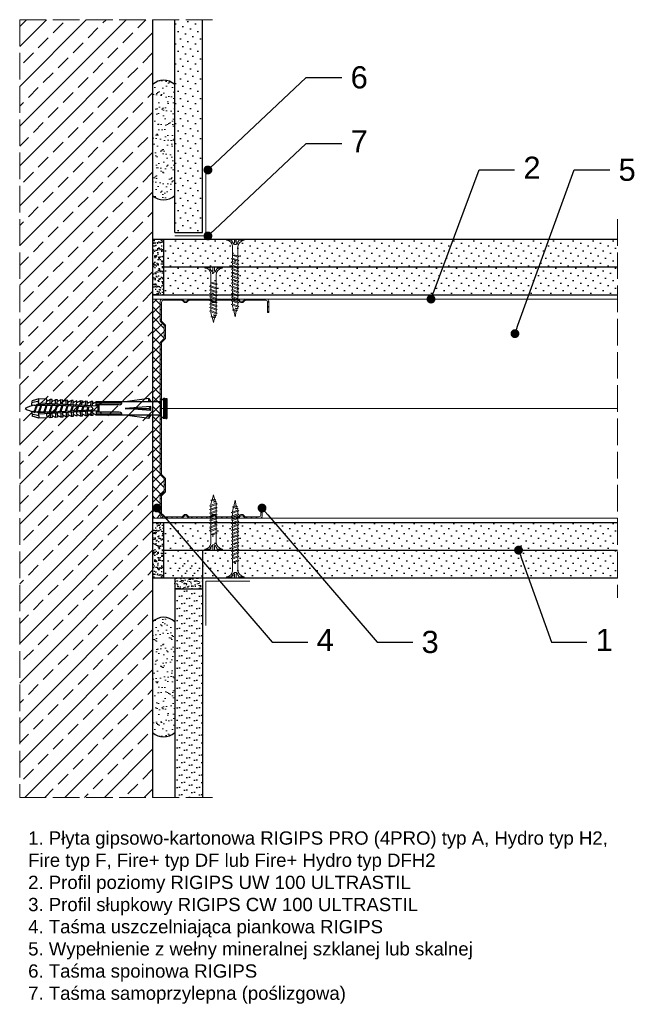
# Model space of a CAD drawing. Header units: millimetres. Extents: x 1525 to 3086, y 549 to 1600.
# Tile 4 of 6: x 2808 to 3086, y 551 to 995. Entities that reach past the tile are written whole.
import ezdxf
from ezdxf import colors
from ezdxf.entities.mleader import LeaderData, LeaderLine
from ezdxf.math import Vec2, Vec3

# ---------------------------------------------------------------- set-up
doc = ezdxf.new("R2010")
doc.units = ezdxf.units.MM
doc.linetypes.add('ACAD_ISO02W100', pattern=[15, 12, -3])
for name, color, linetype, lineweight in [('_ISOVER WELNA', 7, 'BATTING', 9), ('_RIGIPS AKCESORIA', 7, 'Continuous', 18), ('_RIGIPS G-K', 7, 'Continuous', 25), ('_RIGIPS PROFIL', 7, 'Continuous', 18), ('KRESKOWANIE', 7, 'Continuous', 9), ('OPISY', 7, 'Continuous', 9), ('PRZERYWANA', 7, 'ACAD_ISO02W100', 9)]:
    doc.layers.add(name, color=color, linetype=linetype, lineweight=lineweight)
doc.styles.get("Standard").update_dxf_attribs({"font": 'arial.ttf'})
doc.linetypes.add('BATTING', pattern='A,0.00254,-2.54,[134,ltypeshp.shx,S=2.54,R=0,X=-2.54,Y=0],-5.08,[134,ltypeshp.shx,S=2.54,R=180,X=2.54,Y=0],-2.54', length=10.16254)
pattern_1 = [(225, (582.6897, -219.032), (1.122532, -3.367596), [0, -3.175])]
pattern_2 = [(225, (582.6897, -220.832), (1.122532, -3.367596), [0, -3.175])]

# ---------------------------------------------------------------- blocks, each defined once
blk = doc.blocks.new('TN 25')
at = {"layer": '_RIGIPS AKCESORIA'}
for p, q in [((0, -0.84), (0, 7.16)), ((0, 7.16), (0.46, 7.16)), ((0.46, 4.78), (0, 4.78)), ((0.46, 7.16), (0.46, 4.78)), ((3.02, 4.46), (8.47, 4.46)), ((7.12, 4.46), (7.12, 3.18)), ((8.03, 2.01), (7.12, 4.46)), ((8.47, 4.46), (8.79, 5)), ((9.61, 1.51), (8.47, 4.46)), ((8.79, 5), (9.93, 2.01)), ((9, 4.46), (10.1, 4.46)), ((10.1, 4.46), (10.41, 5)), ((11.23, 1.51), (10.1, 4.46)), ((10.41, 5), (11.56, 2.01)), ((10.62, 4.46), (11.67, 4.46)), ((11.67, 4.46), (11.99, 5)), ((12.81, 1.51), (11.67, 4.46)), ((11.99, 5), (13.14, 2.01)), ((12.2, 4.46), (13.21, 4.46)), ((13.21, 4.46), (13.52, 5)), ((14.34, 1.51), (13.21, 4.46)), ((13.52, 5), (14.67, 2.01)), ((13.73, 4.46), (14.8, 4.46)), ((14.8, 4.46), (15.12, 5)), ((15.94, 1.51), (14.8, 4.46)), ((15.12, 5), (16.26, 2.01)), ((15.33, 4.46), (16.42, 4.46)), ((16.42, 4.46), (16.73, 5)), ((17.55, 1.51), (16.42, 4.46)), ((16.73, 5), (17.88, 2.01)), ((16.94, 4.46), (17.99, 4.46)), ((17.99, 4.46), (18.31, 5)), ((19.13, 1.51), (17.99, 4.46)), ((18.31, 5), (19.45, 2.01)), ((18.52, 4.46), (19.68, 4.46)), ((19.68, 4.46), (20, 5)), ((20.82, 1.51), (19.68, 4.46)), ((20, 5), (21.14, 2.01)), ((20.21, 4.46), (20.7, 4.46)), ((20.7, 4.46), (22.28, 3.98)), ((0, 3.5), (1.77, 3.5)), ((0, 2.83), (1.77, 2.83)), ((0.46, 1.64), (0, 1.64)), ((0.46, -0.84), (0.46, 1.64)), ((1.77, 3.5), (1.77, 4.2)), ((1.77, 2.83), (1.77, 2.18)), ((7.49, 2.01), (3.55, 2.01)), ((7.12, 3.18), (7.65, 1.53)), ((7.65, 1.53), (8.03, 2.01)), ((9.41, 2.01), (8.03, 2.01)), ((9.93, 2.01), (9.61, 1.51)), ((11.04, 2.01), (9.93, 2.01)), ((11.56, 2.01), (11.23, 1.51)), ((12.61, 2.01), (11.56, 2.01)), ((13.14, 2.01), (12.81, 1.51)), ((14.15, 2.01), (13.14, 2.01)), ((14.67, 2.01), (14.34, 1.51)), ((15.74, 2.01), (14.67, 2.01)), ((16.26, 2.01), (15.94, 1.51)), ((17.36, 2.01), (16.26, 2.01)), ((17.88, 2.01), (17.55, 1.51)), ((18.93, 2.01), (17.88, 2.01)), ((19.45, 2.01), (19.13, 1.51)), ((19.45, 2.01), (20.62, 2.01)), ((21.14, 2.01), (20.82, 1.51)), ((21.14, 2.01), (21.81, 2.12)), ((21.85, 1.83), (21.67, 3.28)), ((21.67, 3.28), (22.14, 2.4)), ((22.14, 2.4), (21.85, 1.83)), ((22.7, 2.36), (22.14, 2.4)), ((22.28, 3.98), (22.56, 4.37)), ((22.7, 2.36), (22.28, 3.98)), ((22.56, 4.37), (23.03, 2.71)), ((23.03, 2.71), (22.7, 2.36)), ((22.71, 3.85), (25, 3.24)), ((25, 3.24), (23.03, 2.71)), ((0, -0.84), (0.46, -0.84))]:
    blk.add_line(p, q, dxfattribs=at)
for centre, major_axis, ratio, start_param, end_param in [((3.09, 7.67), (0.17, 3.2), 0.826134, 1.773653, 3.180586), ((-0.04, 0.9), (0, 3.93), 0.848176, -0.720942, -0.151112), ((3.37, -1.57), (0.28, 3.57), 0.832181, 0.035984, 1.430787), ((-2.73, 15.91), (0, 14.76), 0.848176, 3.399396, 3.475072), ((0.59, 4.62), (0, 2.81), 0.848176, 3.475072, 3.862535), ((1.66, 3.18), (0, 0.895), 0.848176, -1.552777, -0.720942), ((1.66, 3.18), (0, 0.895), 0.848176, 3.862535, 4.730408)]:
    blk.add_ellipse(centre, major_axis=major_axis, ratio=ratio, start_param=start_param, end_param=end_param, dxfattribs=at)
blk = doc.blocks.new('CW 100 ULTRASTIL')
h = blk.add_hatch()
h.set_pattern_fill('ANSI31', color=256, scale=0.5, style=0)
h.paths.add_polyline_path([(179.46, 109.85, -0.198912), (179.6, 110.2), (181.11, 111.71, 0.198912), (181.26, 112.06), (181.26, 117.65, 0.198912), (181.11, 118), (179.6, 119.51, -0.198912), (179.46, 119.86), (179.46, 128.31, -0.414214), (180.26, 129.11), (188.58, 129.11, -0.198912), (188.93, 128.96), (189.64, 128.25, 0.198912), (189.99, 128.11), (190.58, 128.11, 0.198912), (190.93, 128.25), (191.64, 128.96, -0.198912), (191.99, 129.11), (201.28, 129.11, -0.198912), (201.63, 128.96), (202.34, 128.25, 0.198912), (202.69, 128.11), (203.28, 128.11, 0.198912), (203.63, 128.25), (204.34, 128.96, -0.198912), (204.69, 129.11), (213.98, 129.11, -0.198912), (214.33, 128.96), (215.04, 128.25, 0.198912), (215.39, 128.11), (215.98, 128.11, 0.198912), (216.33, 128.25), (217.04, 128.96, -0.198912), (217.39, 129.11), (226.56, 129.11, -0.414214), (227.36, 128.31), (227.36, 123.66), (227.91, 123.66), (227.91, 128.86, 0.414214), (227.11, 129.66), (217.39, 129.66, 0.198912), (217.04, 129.51), (216.33, 128.8, -0.198912), (215.98, 128.66), (215.39, 128.66, -0.198912), (215.04, 128.8), (214.33, 129.51, 0.198912), (213.98, 129.66), (204.69, 129.66, 0.198912), (204.34, 129.51), (203.63, 128.8, -0.198912), (203.28, 128.66), (202.69, 128.66, -0.198912), (202.34, 128.8), (201.63, 129.51, 0.198912), (201.28, 129.66), (191.99, 129.66, 0.198912), (191.64, 129.51), (190.93, 128.8, -0.198912), (190.58, 128.66), (189.99, 128.66, -0.198912), (189.64, 128.8), (188.93, 129.51, 0.198912), (188.58, 129.66), (179.71, 129.66, 0.414214), (178.91, 128.86), (178.91, 119.86, 0.198912), (179.05, 119.51), (180.56, 118, -0.198912), (180.71, 117.65), (180.71, 112.06, -0.198912), (180.56, 111.71), (179.05, 110.2, 0.198912), (178.91, 109.85), (178.91, 50.66, 0.198912), (179.05, 50.31), (180.56, 48.8, -0.198912), (180.71, 48.45), (180.71, 42.86, -0.198912), (180.56, 42.51), (179.05, 41, 0.198912), (178.91, 40.65), (178.91, 31.66, 0.414214), (179.71, 30.86), (188.58, 30.86, 0.198912), (188.93, 31), (189.64, 31.71, -0.198912), (189.99, 31.86), (190.58, 31.86, -0.198912), (190.93, 31.71), (191.64, 31, 0.198912), (191.99, 30.86), (201.28, 30.86, 0.198912), (201.63, 31), (202.34, 31.71, -0.198912), (202.69, 31.86), (203.28, 31.86, -0.198912), (203.63, 31.71), (204.34, 31, 0.198912), (204.69, 30.86), (213.98, 30.86, 0.198912), (214.33, 31), (215.04, 31.71, -0.198912), (215.39, 31.86), (215.98, 31.86, -0.198912), (216.33, 31.71), (217.04, 31, 0.198912), (217.39, 30.86), (224.11, 30.86, 0.414214), (224.91, 31.66), (224.91, 36.86), (224.36, 36.86), (224.36, 32.21, -0.414214), (223.56, 31.41), (217.39, 31.41, -0.198912), (217.04, 31.55), (216.33, 32.26, 0.198912), (215.98, 32.41), (215.39, 32.41, 0.198912), (215.04, 32.26), (214.33, 31.55, -0.198912), (213.98, 31.41), (204.69, 31.41, -0.198912), (204.34, 31.55), (203.63, 32.26, 0.198912), (203.28, 32.41), (202.69, 32.41, 0.198912), (202.34, 32.26), (201.63, 31.55, -0.198912), (201.28, 31.41), (191.99, 31.41, -0.198912), (191.64, 31.55), (190.93, 32.26, 0.198912), (190.58, 32.41), (189.99, 32.41, 0.198912), (189.64, 32.26), (188.93, 31.55, -0.198912), (188.58, 31.41), (180.26, 31.41, -0.414214), (179.46, 32.21), (179.46, 40.65, -0.198912), (179.6, 41), (181.11, 42.51, 0.198912), (181.26, 42.86), (181.26, 48.45, 0.198912), (181.11, 48.8), (179.6, 50.31, -0.198912), (179.46, 50.66)])
at = {"layer": '_RIGIPS PROFIL'}
for p, q in [((188.58, 129.66), (179.71, 129.66)), ((188.58, 129.11), (180.26, 129.11)), ((188.93, 129.51), (189.64, 128.8)), ((188.93, 128.96), (189.64, 128.25)), ((191.64, 129.51), (190.93, 128.8)), ((191.64, 128.96), (190.93, 128.25)), ((201.28, 129.66), (191.99, 129.66)), ((201.28, 129.11), (191.99, 129.11)), ((201.63, 129.51), (202.34, 128.8)), ((201.63, 128.96), (202.34, 128.25)), ((204.34, 129.51), (203.63, 128.8)), ((204.34, 128.96), (203.63, 128.25)), ((204.69, 129.66), (213.98, 129.66)), ((204.69, 129.11), (213.98, 129.11)), ((214.33, 129.51), (215.04, 128.8)), ((214.33, 128.96), (215.04, 128.25)), ((217.04, 129.51), (216.33, 128.8)), ((217.04, 128.96), (216.33, 128.25)), ((227.11, 129.66), (217.39, 129.66)), ((226.56, 129.11), (217.39, 129.11)), ((178.91, 128.86), (178.91, 119.86)), ((179.46, 128.31), (179.46, 119.86)), ((190.58, 128.66), (189.99, 128.66)), ((190.58, 128.11), (189.99, 128.11)), ((203.28, 128.66), (202.69, 128.66)), ((203.28, 128.11), (202.69, 128.11)), ((215.98, 128.66), (215.39, 128.66)), ((215.98, 128.11), (215.39, 128.11)), ((227.36, 123.66), (227.36, 128.31)), ((227.91, 123.66), (227.91, 128.86)), ((227.36, 123.66), (227.91, 123.66)), ((180.56, 118), (179.05, 119.51)), ((181.11, 118), (179.6, 119.51)), ((180.71, 117.65), (180.71, 112.06)), ((181.26, 117.65), (181.26, 112.06)), ((180.56, 111.71), (179.05, 110.2)), ((181.11, 111.71), (179.6, 110.2)), ((178.91, 109.85), (178.91, 50.66)), ((179.46, 109.85), (179.46, 50.66)), ((180.56, 48.8), (179.05, 50.31)), ((181.11, 48.8), (179.6, 50.31)), ((180.71, 42.86), (180.71, 48.45)), ((181.26, 42.86), (181.26, 48.45)), ((178.91, 31.66), (178.91, 40.65)), ((180.56, 42.51), (179.05, 41)), ((179.46, 32.21), (179.46, 40.65)), ((181.11, 42.51), (179.6, 41)), ((224.36, 36.86), (224.36, 32.21)), ((224.36, 36.86), (224.91, 36.86)), ((224.91, 36.86), (224.91, 31.66)), ((188.58, 31.41), (180.26, 31.41)), ((188.93, 31.55), (189.64, 32.26)), ((188.93, 31), (189.64, 31.71)), ((190.58, 32.41), (189.99, 32.41)), ((190.58, 31.86), (189.99, 31.86)), ((191.64, 31.55), (190.93, 32.26)), ((191.64, 31), (190.93, 31.71)), ((201.28, 31.41), (191.99, 31.41)), ((201.63, 31.55), (202.34, 32.26)), ((201.63, 31), (202.34, 31.71)), ((203.28, 32.41), (202.69, 32.41)), ((203.28, 31.86), (202.69, 31.86)), ((204.34, 31.55), (203.63, 32.26)), ((204.34, 31), (203.63, 31.71)), ((204.69, 31.41), (213.98, 31.41)), ((214.33, 31.55), (215.04, 32.26)), ((214.33, 31), (215.04, 31.71)), ((215.98, 32.41), (215.39, 32.41)), ((215.98, 31.86), (215.39, 31.86)), ((217.04, 31.55), (216.33, 32.26)), ((217.04, 31), (216.33, 31.71)), ((223.56, 31.41), (217.39, 31.41)), ((188.58, 30.86), (179.71, 30.86)), ((201.28, 30.86), (191.99, 30.86)), ((204.69, 30.86), (213.98, 30.86)), ((224.11, 30.86), (217.39, 30.86))]:
    blk.add_line(p, q, dxfattribs=at)
for centre, radius, start, end in [((179.71, 128.86), 0.8, 90, 180), ((180.26, 128.31), 0.8, 90, 180), ((188.58, 129.16), 0.5, 45, 90), ((188.58, 128.61), 0.5, 45, 90), ((191.99, 129.16), 0.5, 90, 135), ((191.99, 128.61), 0.5, 90, 135), ((201.28, 129.16), 0.5, 45, 90), ((201.28, 128.61), 0.5, 45, 90), ((204.69, 129.16), 0.5, 90, 135), ((204.69, 128.61), 0.5, 90, 135), ((213.98, 129.16), 0.5, 45, 90), ((213.98, 128.61), 0.5, 45, 90), ((217.39, 129.16), 0.5, 90, 135), ((217.39, 128.61), 0.5, 90, 135), ((226.56, 128.31), 0.8, 0, 90), ((227.11, 128.86), 0.8, 0, 90), ((189.99, 129.16), 0.5, 225, 270), ((189.99, 128.61), 0.5, 225, 270), ((190.58, 129.16), 0.5, 270, 315), ((190.58, 128.61), 0.5, 270, 315), ((202.69, 129.16), 0.5, 225, 270), ((202.69, 128.61), 0.5, 225, 270), ((203.28, 129.16), 0.5, 270, 315), ((203.28, 128.61), 0.5, 270, 315), ((215.39, 129.16), 0.5, 225, 270), ((215.39, 128.61), 0.5, 225, 270), ((215.98, 129.16), 0.5, 270, 315), ((215.98, 128.61), 0.5, 270, 315), ((179.41, 119.86), 0.5, 180, 225), ((179.96, 119.86), 0.5, 180, 225), ((180.21, 117.65), 0.5, 0, 45), ((180.76, 117.65), 0.5, 0, 45), ((180.21, 112.06), 0.5, 315, 0), ((180.76, 112.06), 0.5, 315, 0), ((179.41, 109.85), 0.5, 135, 180), ((179.96, 109.85), 0.5, 135, 180), ((179.41, 50.66), 0.5, 180, 225), ((179.96, 50.66), 0.5, 180, 225), ((180.21, 48.45), 0.5, 0, 45), ((180.76, 48.45), 0.5, 0, 45), ((179.41, 40.65), 0.5, 135, 180), ((179.96, 40.65), 0.5, 135, 180), ((180.21, 42.86), 0.5, 315, 0), ((180.76, 42.86), 0.5, 315, 0), ((179.71, 31.66), 0.8, 180, 270), ((180.26, 32.21), 0.8, 180, 270), ((188.58, 31.91), 0.5, 270, 315), ((189.99, 31.91), 0.5, 90, 135), ((189.99, 31.36), 0.5, 90, 135), ((190.58, 31.91), 0.5, 45, 90), ((190.58, 31.36), 0.5, 45, 90), ((191.99, 31.91), 0.5, 225, 270), ((201.28, 31.91), 0.5, 270, 315), ((202.69, 31.91), 0.5, 90, 135), ((202.69, 31.36), 0.5, 90, 135), ((203.28, 31.91), 0.5, 45, 90), ((203.28, 31.36), 0.5, 45, 90), ((204.69, 31.91), 0.5, 225, 270), ((213.98, 31.91), 0.5, 270, 315), ((215.39, 31.91), 0.5, 90, 135), ((215.39, 31.36), 0.5, 90, 135), ((215.98, 31.91), 0.5, 45, 90), ((215.98, 31.36), 0.5, 45, 90), ((217.39, 31.91), 0.5, 225, 270), ((223.56, 32.21), 0.8, 270, 0), ((224.11, 31.66), 0.8, 270, 0), ((188.58, 31.36), 0.5, 270, 315), ((191.99, 31.36), 0.5, 225, 270), ((201.28, 31.36), 0.5, 270, 315), ((204.69, 31.36), 0.5, 225, 270), ((213.98, 31.36), 0.5, 270, 315), ((217.39, 31.36), 0.5, 225, 270)]:
    blk.add_arc(centre, radius, start, end, dxfattribs=at)
blk = doc.blocks.new('TN 35')
at = {"layer": '_RIGIPS AKCESORIA'}
for p, q in [((0, -0.84), (0, 7.16)), ((0, 7.16), (0.46, 7.16)), ((0.46, 4.78), (0, 4.78)), ((0.46, 7.16), (0.46, 4.78)), ((3.02, 4.46), (8.47, 4.46)), ((7.12, 4.46), (7.12, 3.18)), ((8.03, 2.01), (7.12, 4.46)), ((8.47, 4.46), (8.79, 5)), ((9.61, 1.51), (8.47, 4.46)), ((8.79, 5), (9.93, 2.01)), ((9, 4.46), (10.1, 4.46)), ((10.1, 4.46), (10.41, 5)), ((11.23, 1.51), (10.1, 4.46)), ((10.41, 5), (11.56, 2.01)), ((10.62, 4.46), (11.67, 4.46)), ((11.67, 4.46), (11.99, 5)), ((12.81, 1.51), (11.67, 4.46)), ((11.99, 5), (13.14, 2.01)), ((12.2, 4.46), (13.21, 4.46)), ((13.21, 4.46), (13.52, 5)), ((14.34, 1.51), (13.21, 4.46)), ((13.52, 5), (14.67, 2.01)), ((13.73, 4.46), (14.8, 4.46)), ((14.8, 4.46), (15.12, 5)), ((15.94, 1.51), (14.8, 4.46)), ((15.12, 5), (16.26, 2.01)), ((15.33, 4.46), (16.42, 4.46)), ((16.42, 4.46), (16.73, 5)), ((17.55, 1.51), (16.42, 4.46)), ((16.73, 5), (17.88, 2.01)), ((16.94, 4.46), (17.99, 4.46)), ((17.99, 4.46), (18.31, 5)), ((19.13, 1.51), (17.99, 4.46)), ((18.31, 5), (19.45, 2.01)), ((18.52, 4.46), (19.57, 4.46)), ((19.57, 4.46), (19.88, 5)), ((20.7, 1.51), (19.57, 4.46)), ((19.88, 5), (21.03, 2.01)), ((20.09, 4.46), (21.14, 4.46)), ((21.14, 4.46), (21.46, 5)), ((22.28, 1.51), (21.14, 4.46)), ((21.46, 5), (22.6, 2.01)), ((21.67, 4.46), (22.72, 4.46)), ((22.72, 4.46), (23.03, 5)), ((23.85, 1.51), (22.72, 4.46)), ((23.03, 5), (24.18, 2.01)), ((23.24, 4.46), (24.29, 4.46)), ((24.29, 4.46), (24.61, 5)), ((25.43, 1.51), (24.29, 4.46)), ((24.61, 5), (25.75, 2.01)), ((24.81, 4.46), (25.87, 4.46)), ((25.87, 4.46), (26.18, 5)), ((27, 1.51), (25.87, 4.46)), ((26.18, 5), (27.33, 2.01)), ((26.39, 4.46), (27.44, 4.46)), ((27.44, 4.46), (27.76, 5)), ((28.58, 1.51), (27.44, 4.46)), ((27.76, 5), (28.9, 2.01)), ((27.96, 4.46), (29.13, 4.46)), ((29.13, 4.46), (29.45, 5)), ((30.27, 1.51), (29.13, 4.46)), ((29.45, 5), (30.59, 2.01)), ((29.65, 4.46), (30.15, 4.46)), ((30.15, 4.46), (31.73, 3.98)), ((0, 3.5), (1.77, 3.5)), ((0, 2.83), (1.77, 2.83)), ((0.46, 1.64), (0, 1.64)), ((0.46, -0.84), (0.46, 1.64)), ((1.77, 3.5), (1.77, 4.2)), ((1.77, 2.83), (1.77, 2.18)), ((7.49, 2.01), (3.55, 2.01)), ((7.12, 3.18), (7.65, 1.53)), ((7.65, 1.53), (8.03, 2.01)), ((9.41, 2.01), (8.03, 2.01)), ((9.93, 2.01), (9.61, 1.51)), ((11.04, 2.01), (9.93, 2.01)), ((11.56, 2.01), (11.23, 1.51)), ((12.61, 2.01), (11.56, 2.01)), ((13.14, 2.01), (12.81, 1.51)), ((14.15, 2.01), (13.14, 2.01)), ((14.67, 2.01), (14.34, 1.51)), ((15.74, 2.01), (14.67, 2.01)), ((16.26, 2.01), (15.94, 1.51)), ((17.36, 2.01), (16.26, 2.01)), ((17.88, 2.01), (17.55, 1.51)), ((18.93, 2.01), (17.84, 2.01)), ((19.45, 2.01), (19.13, 1.51)), ((20.51, 2.01), (19.41, 2.01)), ((21.03, 2.01), (20.7, 1.51)), ((22.08, 2.01), (20.99, 2.01)), ((22.6, 2.01), (22.28, 1.51)), ((23.66, 2.01), (22.56, 2.01)), ((24.18, 2.01), (23.85, 1.51)), ((25.23, 2.01), (24.14, 2.01)), ((25.75, 2.01), (25.43, 1.51)), ((26.81, 2.01), (25.71, 2.01)), ((27.33, 2.01), (27, 1.51)), ((28.38, 2.01), (27.33, 2.01)), ((28.9, 2.01), (28.58, 1.51)), ((28.9, 2.01), (30.07, 2.01)), ((30.59, 2.01), (30.27, 1.51)), ((30.59, 2.01), (31.26, 2.12)), ((31.3, 1.83), (31.12, 3.28)), ((31.12, 3.28), (31.59, 2.4)), ((31.59, 2.4), (31.3, 1.83)), ((32.15, 2.36), (31.59, 2.4)), ((31.73, 3.98), (32.01, 4.37)), ((32.15, 2.36), (31.73, 3.98)), ((32.01, 4.37), (32.48, 2.71)), ((32.48, 2.71), (32.15, 2.36)), ((32.16, 3.85), (35, 3.24)), ((35, 3.24), (32.48, 2.71)), ((0, -0.84), (0.46, -0.84))]:
    blk.add_line(p, q, dxfattribs=at)
for centre, major_axis, ratio, start_param, end_param in [((3.09, 7.67), (0.17, 3.2), 0.826134, 1.773653, 3.180586), ((-0.04, 0.9), (0, 3.93), 0.848176, -0.720942, -0.151112), ((3.37, -1.57), (0.28, 3.57), 0.832181, 0.035984, 1.430787), ((-2.73, 15.91), (0, 14.76), 0.848176, 3.399396, 3.475072), ((0.59, 4.62), (0, 2.81), 0.848176, 3.475072, 3.862535), ((1.66, 3.18), (0, 0.895), 0.848176, -1.552777, -0.720942), ((1.66, 3.18), (0, 0.895), 0.848176, 3.862535, 4.730408)]:
    blk.add_ellipse(centre, major_axis=major_axis, ratio=ratio, start_param=start_param, end_param=end_param, dxfattribs=at)
blk = doc.blocks.new('kolek rozprezny komplet 60')
for p, q in [((390.66, 217.01), (390.76, 218.91)), ((393.75, 218.75), (390.71, 217.96)), ((393.81, 219.85), (390.76, 218.91)), ((393.68, 217.35), (393.81, 219.85)), ((420.47, 216.55), (393.71, 217.95)), ((397.41, 219.66), (393.81, 219.85)), ((397.31, 217.76), (397.41, 219.66)), ((399, 219.58), (397.82, 218.98)), ((398.9, 217.68), (399, 219.58)), ((399.8, 219.54), (399, 219.58)), ((399.7, 217.64), (399.8, 219.54)), ((401.4, 219.45), (400.22, 218.85)), ((401.3, 217.56), (401.4, 219.45)), ((402.2, 219.41), (401.4, 219.45)), ((402.1, 217.51), (402.2, 219.41)), ((403.8, 219.33), (402.61, 218.72)), ((403.7, 217.43), (403.8, 219.33)), ((404.6, 219.29), (403.8, 219.33)), ((404.5, 217.39), (404.6, 219.29)), ((406.19, 219.2), (405.01, 218.6)), ((406.09, 217.3), (406.19, 219.2)), ((406.99, 219.16), (406.19, 219.2)), ((406.89, 217.26), (406.99, 219.16)), ((408.59, 219.08), (407.41, 218.47)), ((408.49, 217.18), (408.59, 219.08)), ((409.39, 219.03), (408.59, 219.08)), ((409.29, 217.14), (409.39, 219.03)), ((410.99, 218.95), (409.8, 218.35)), ((410.89, 217.05), (410.99, 218.95)), ((412.59, 218.87), (411.4, 218.26)), ((412.49, 216.97), (412.59, 218.87)), ((413.38, 218.82), (412.59, 218.87)), ((413.28, 216.93), (413.38, 218.82)), ((414.98, 218.74), (413.8, 218.14)), ((414.88, 216.84), (414.98, 218.74)), ((415.78, 218.7), (414.98, 218.74)), ((415.68, 216.8), (415.78, 218.7)), ((417.38, 218.62), (416.2, 218.01)), ((417.28, 216.72), (417.38, 218.62)), ((418.18, 218.57), (417.38, 218.62)), ((418.08, 216.68), (418.18, 218.57)), ((419.78, 218.49), (418.59, 217.89)), ((419.68, 216.59), (419.78, 218.49)), ((431.37, 217.95), (419.75, 217.95)), ((448.67, 218.45), (419.77, 218.45)), ((443.47, 219.95), (432.8, 218.45)), ((443.47, 218.45), (443.47, 219.95)), ((443.47, 219.95), (444.34, 218.45)), ((450.17, 219.95), (448.67, 218.45)), ((448.67, 218.45), (448.67, 212.45)), ((450.17, 219.95), (450.17, 210.95)), ((450.67, 219.95), (450.17, 219.95)), ((450.67, 219.95), (450.67, 210.95)), ((450.67, 219.35), (451.17, 219.95)), ((451.17, 219.95), (451.67, 219.95)), ((451.17, 219.95), (451.17, 210.95)), ((451.67, 219.95), (451.67, 210.95)), ((393.15, 216.88), (390.66, 217.01)), ((393.15, 214.02), (390.66, 213.89)), ((390.66, 213.89), (390.76, 211.99)), ((391.67, 216.95), (392.67, 216.95)), ((392.67, 216.95), (391.67, 213.95)), ((391.67, 213.95), (391.71, 213.45)), ((391.71, 213.45), (392.07, 213.95)), ((392.67, 216.95), (392.07, 213.95)), ((393.07, 216.95), (392.07, 213.95)), ((392.07, 213.95), (393.67, 213.95)), ((392.67, 216.95), (393.04, 217.45)), ((393.07, 216.95), (393.04, 217.45)), ((393.07, 216.95), (394.67, 216.95)), ((394.67, 216.95), (393.67, 213.95)), ((393.67, 213.95), (393.7, 213.55)), ((417.38, 216.11), (393.68, 217.35)), ((417.38, 214.79), (393.68, 213.55)), ((393.68, 213.55), (393.81, 211.05)), ((420.47, 214.35), (393.71, 212.95)), ((393.78, 213.55), (394.07, 213.95)), ((394.67, 216.95), (394.07, 213.95)), ((395.07, 216.95), (394.07, 213.95)), ((394.07, 213.95), (396.07, 213.95)), ((394.67, 216.95), (394.92, 217.29)), ((395.07, 216.95), (395.05, 217.28)), ((395.07, 216.95), (397.07, 216.95)), ((397.07, 216.95), (396.07, 213.95)), ((396.07, 213.95), (396.09, 213.67)), ((396.28, 213.68), (396.47, 213.95)), ((397.07, 216.95), (396.47, 213.95)), ((397.47, 216.95), (396.47, 213.95)), ((396.47, 213.95), (398.47, 213.95)), ((397.07, 216.95), (397.23, 217.17)), ((397.47, 216.95), (397.46, 217.16)), ((397.47, 216.95), (399.47, 216.95)), ((397.67, 217.14), (397.71, 217.74)), ((397.67, 213.76), (397.71, 213.16)), ((398.47, 217.1), (398.5, 217.7)), ((399.47, 216.95), (398.47, 213.95)), ((398.47, 213.95), (398.48, 213.8)), ((398.47, 213.8), (398.5, 213.2)), ((398.77, 213.81), (398.87, 213.95)), ((399.47, 216.95), (398.87, 213.95)), ((399.87, 216.95), (398.87, 213.95)), ((398.87, 213.95), (400.87, 213.95)), ((399.47, 216.95), (399.55, 217.05)), ((399.87, 216.95), (399.87, 217.03)), ((399.87, 216.95), (401.38, 216.95)), ((400.07, 217.02), (400.1, 217.62)), ((400.07, 213.88), (400.1, 213.28)), ((400.87, 216.98), (400.9, 217.58)), ((401.87, 216.92), (400.87, 213.95)), ((400.87, 213.95), (400.88, 213.92)), ((400.87, 213.92), (400.9, 213.32)), ((401.87, 216.92), (401.27, 213.95)), ((402.26, 216.9), (401.27, 213.95)), ((401.27, 213.95), (401.38, 213.95)), ((401.27, 213.94), (401.27, 213.95)), ((401.3, 213.35), (401.4, 211.45)), ((402.1, 213.39), (402.2, 211.49)), ((402.47, 216.89), (402.5, 217.49)), ((402.47, 214.01), (402.5, 213.41)), ((403.27, 216.85), (403.3, 217.45)), ((403.27, 214.05), (403.3, 213.45)), ((404.22, 216.8), (403.31, 214.05)), ((404.24, 216.8), (403.7, 214.07)), ((403.7, 213.47), (403.8, 211.57)), ((404.62, 216.78), (403.72, 214.07)), ((404.5, 213.51), (404.6, 211.62)), ((404.86, 216.77), (404.9, 217.37)), ((404.86, 214.13), (404.9, 213.53)), ((405.66, 216.73), (405.69, 217.32)), ((405.66, 214.17), (405.69, 213.58)), ((406.58, 216.68), (405.75, 214.18)), ((406.09, 213.6), (406.19, 211.7)), ((406.62, 216.68), (406.12, 214.2)), ((406.98, 216.66), (406.16, 214.2)), ((406.89, 213.64), (406.99, 211.74)), ((407.26, 216.64), (407.29, 217.24)), ((407.26, 214.26), (407.29, 213.66)), ((408.06, 216.6), (408.09, 217.2)), ((408.06, 214.3), (408.09, 213.7)), ((408.94, 216.55), (408.19, 214.31)), ((408.49, 213.72), (408.59, 211.82)), ((408.99, 216.55), (408.55, 214.33)), ((409.34, 216.53), (408.6, 214.33)), ((409.29, 213.76), (409.39, 211.87)), ((409.66, 216.52), (409.69, 217.12)), ((409.66, 214.38), (409.69, 213.79)), ((410.46, 216.47), (410.49, 217.07)), ((410.46, 214.43), (410.49, 213.83)), ((411.3, 216.43), (410.64, 214.44)), ((410.89, 213.85), (410.99, 211.95)), ((411.37, 216.43), (410.98, 214.45)), ((411.69, 216.41), (411.04, 214.46)), ((412.05, 216.39), (412.09, 216.99)), ((412.05, 214.51), (412.09, 213.91)), ((412.49, 213.93), (412.59, 212.03)), ((412.85, 216.35), (412.89, 216.95)), ((412.85, 214.55), (412.89, 213.95)), ((413.66, 216.31), (413.08, 214.56)), ((413.28, 213.97), (413.38, 212.08)), ((413.75, 216.3), (413.4, 214.58)), ((414.05, 216.29), (413.49, 214.58)), ((414.45, 216.27), (414.48, 216.86)), ((414.45, 214.64), (414.48, 214.04)), ((414.88, 214.06), (414.98, 212.16)), ((415.25, 216.22), (415.28, 216.82)), ((415.25, 214.68), (415.28, 214.08)), ((416.02, 216.18), (415.52, 214.69)), ((415.68, 214.1), (415.78, 212.2)), ((416.12, 216.18), (415.83, 214.71)), ((416.41, 216.16), (415.93, 214.71)), ((417.28, 214.18), (417.38, 212.29)), ((418.22, 215.58), (418.01, 214.95)), ((418.08, 214.22), (418.18, 212.33)), ((419.68, 214.31), (419.78, 212.41)), ((430.17, 217.15), (419.71, 217.15)), ((430.17, 213.75), (419.71, 213.75)), ((420.47, 217.15), (420.47, 213.75)), ((420.67, 217.15), (420.67, 213.75)), ((420.87, 217.15), (420.87, 213.75)), ((444.34, 216.37), (432.8, 215.45)), ((432.8, 215.45), (443.47, 215.45)), ((444.34, 214.53), (432.8, 215.45)), ((444.34, 216.37), (443.47, 215.45)), ((444.34, 214.53), (443.47, 215.45)), ((444.34, 214.53), (444.34, 216.37)), ((448.67, 216.95), (448.67, 213.95)), ((393.75, 212.15), (390.71, 212.94)), ((393.81, 211.05), (390.76, 211.99)), ((397.41, 211.24), (393.81, 211.05)), ((397.31, 213.14), (397.41, 211.24)), ((399, 211.32), (397.82, 211.93)), ((398.9, 213.22), (399, 211.32)), ((399.8, 211.36), (399, 211.32)), ((399.7, 213.26), (399.8, 211.36)), ((401.4, 211.45), (400.22, 212.05)), ((402.2, 211.49), (401.4, 211.45)), ((403.8, 211.57), (402.61, 212.18)), ((404.6, 211.62), (403.8, 211.57)), ((406.19, 211.7), (405.01, 212.3)), ((406.99, 211.74), (406.19, 211.7)), ((408.59, 211.82), (407.41, 212.43)), ((409.39, 211.87), (408.59, 211.82)), ((410.99, 211.95), (409.8, 212.55)), ((412.59, 212.03), (411.4, 212.64)), ((413.38, 212.08), (412.59, 212.03)), ((414.98, 212.16), (413.8, 212.76)), ((415.78, 212.2), (414.98, 212.16)), ((417.38, 212.29), (416.2, 212.89)), ((418.18, 212.33), (417.38, 212.29)), ((419.78, 212.41), (418.59, 213.01)), ((431.37, 212.95), (419.75, 212.95)), ((448.67, 212.45), (419.77, 212.45)), ((443.47, 210.95), (432.8, 212.45)), ((443.47, 212.45), (443.47, 210.95)), ((443.47, 210.95), (444.34, 212.45)), ((450.17, 210.95), (448.67, 212.45)), ((450.67, 210.95), (450.17, 210.95)), ((450.67, 211.55), (451.17, 210.95)), ((451.17, 210.95), (451.67, 210.95))]:
    blk.add_line(p, q)
for centre, radius, start, end in [((397.68, 219.24), 0.3, 177, 297), ((400.08, 219.12), 0.3, 177, 297), ((402.48, 218.99), 0.3, 177, 297), ((404.87, 218.87), 0.3, 177, 297), ((407.27, 218.74), 0.3, 177, 297), ((409.67, 218.61), 0.3, 177, 297), ((411.27, 218.53), 0.3, 177, 297), ((413.66, 218.41), 0.3, 177, 297), ((416.06, 218.28), 0.3, 177, 297), ((418.46, 218.15), 0.3, 177, 297), ((422.67, 216.95), 1, 90, 168.463), ((430.17, 218.45), 1.3, 270, 0), ((393.41, 206.24), 10.85, 99.2038, 121.9083), ((393.41, 224.66), 10.85, 238.0917, 260.7962), ((393.65, 216.85), 0.5, 87, 177), ((393.65, 214.05), 0.5, 183, 273), ((417.55, 215.45), 0.682, 255.8604, 104.1386), ((422.67, 213.95), 1, 191.537, 270), ((430.17, 212.45), 1.3, 0, 90), ((397.68, 211.66), 0.3, 63, 183), ((400.08, 211.78), 0.3, 63, 183), ((402.48, 211.91), 0.3, 63, 183), ((404.87, 212.03), 0.3, 63, 183), ((407.27, 212.16), 0.3, 63, 183), ((409.67, 212.29), 0.3, 63, 183), ((411.27, 212.37), 0.3, 63, 183), ((413.66, 212.5), 0.3, 63, 183), ((416.06, 212.62), 0.3, 63, 183), ((418.46, 212.75), 0.3, 63, 183)]:
    blk.add_arc(centre, radius, start, end)
blk = doc.blocks.new('_Dot')
at = {"color": 0, "linetype": 'ByBlock', "lineweight": -2}
blk.add_line((-0.5, 0), (-1, 0), dxfattribs=at)
at = {"color": 0, "linetype": 'ByBlock', "const_width": 0.5}
blk.add_lwpolyline([(-0.25, 0, 1), (0.25, 0, 1)], format="xyb", close=True, dxfattribs=at)

msp = doc.modelspace()

# ---------------------------------------------------------------- hatches: boundary and pattern name
at = {"layer": '_RIGIPS AKCESORIA'}
h = msp.add_hatch(dxfattribs=at)
h.set_pattern_fill('ANSI37', color=256, style=0)
h.set_pattern_definition([(45, (572.6897, -219.932), (-2.245064, 2.245064), []), (135, (572.6897, -219.932), (-2.245064, -2.245064), [])])
h.paths.add_polyline_path([(2871.39, 849.54, -0.198912), (2871.54, 849.9), (2873.05, 851.41, 0.198912), (2873.19, 851.76), (2873.19, 857.34, 0.198912), (2873.05, 857.7), (2871.54, 859.21, -0.198912), (2871.39, 859.56), (2871.39, 868.55, -0.414214), (2872.19, 869.35), (2867.89, 869.35), (2867.89, 770.55), (2872.19, 770.55, -0.414214), (2871.39, 771.35), (2871.39, 780.34, -0.198912), (2871.54, 780.7), (2873.05, 782.21, 0.198912), (2873.19, 782.56), (2873.19, 788.14, 0.198912), (2873.05, 788.5), (2871.54, 790.01, -0.198912), (2871.39, 790.36)])
at = {"layer": '_RIGIPS G-K'}
h = msp.add_hatch(dxfattribs=at)
h.set_pattern_fill('DOTS', color=256, scale=2, angle=225, style=0)
h.set_pattern_definition([(225, (582.6897, -219.932), (1.122532, -3.367596), [0, -3.175])])
h.paths.add_polyline_path([(2890.39, 995.45), (2877.89, 995.45), (2877.89, 899.35), (2890.39, 899.35)])
h = msp.add_hatch(dxfattribs=at)
h.set_pattern_fill('AR-SAND', color=256, scale=0.05, style=0)
h.set_pattern_definition([(37.5, (853.3564, -219.032), (-0.0800016, 2.4470662), [0, -1.9304, 0, -2.159, 0, -2.06375]), (7.5, (853.3564, -219.032), (2.2476164, 3.5841255), [0, -1.0414, 0, -1.7399, 0, -0.66675]), (327.5, (851.7943, -219.032), (3.9549619, 0.007186), [0, -0.635, 0, -2.286, 0, -2.9845]), (317.5, (851.7943, -219.032), (3.8177823, 1.1146466), [0, -0.3175, 0, -1.4986, 0, -1.7145])])
h.paths.add_polyline_path([(2872.89, 896.35), (2867.89, 896.35), (2867.89, 871.35), (2872.89, 871.35)])
h = msp.add_hatch(dxfattribs=at)
h.set_pattern_fill('DOTS', color=256, scale=2, angle=225, style=0)
h.set_pattern_definition(pattern_1)
h.paths.add_polyline_path([(3077.89, 896.35), (2872.89, 896.35), (2872.89, 883.85), (3077.89, 883.85)])
h = msp.add_hatch(dxfattribs=at)
h.set_pattern_fill('DOTS', color=256, scale=2, angle=225, style=0)
h.set_pattern_definition(pattern_1)
h.paths.add_polyline_path([(3077.89, 883.85), (2872.89, 883.85), (2872.89, 871.35), (3077.89, 871.35)])
h = msp.add_hatch(dxfattribs=at)
h.set_pattern_fill('AR-SAND', color=256, scale=0.05, style=0)
h.set_pattern_definition([(322.5, (853.3564, 1858.9355), (-0.0800016, -2.4470662), [0, -1.9304, 0, -2.159, 0, -2.06375]), (352.5, (853.3564, 1858.9355), (2.2476164, -3.5841255), [0, -1.0414, 0, -1.7399, 0, -0.66675]), (32.5, (851.7943, 1858.9355), (3.9549619, -0.007186), [0, -0.635, 0, -2.286, 0, -2.9845]), (42.5, (851.7943, 1858.9355), (3.8177823, -1.1146466), [0, -0.3175, 0, -1.4986, 0, -1.7145])])
h.paths.add_polyline_path([(2872.89, 743.55), (2867.89, 743.55), (2867.89, 768.55), (2872.89, 768.55)])
h = msp.add_hatch(dxfattribs=at)
h.set_pattern_fill('DOTS', color=256, scale=2, angle=225, style=0)
h.set_pattern_definition(pattern_2)
h.paths.add_polyline_path([(3077.89, 768.55), (2872.89, 768.55), (2872.89, 756.05), (3077.89, 756.05)])
h = msp.add_hatch(dxfattribs=at)
h.set_pattern_fill('DOTS', color=256, scale=2, angle=225, style=0)
h.set_pattern_definition(pattern_2)
h.paths.add_polyline_path([(3077.89, 756.05), (2872.89, 756.05), (2872.89, 743.55), (3077.89, 743.55)])
h = msp.add_hatch(dxfattribs=at)
h.set_pattern_fill('DOTS', color=256, scale=2, angle=225, style=0)
h.set_pattern_definition([(225, (1282.6897, -629.4997), (1.122532, -3.367596), [0, -3.175])])
h.paths.add_polyline_path([(2877.89, 644.45), (2890.39, 644.45), (2890.39, 751.05), (2877.89, 751.05)])
h = msp.add_hatch(dxfattribs=at)
h.set_pattern_fill('DOTS', color=256, scale=2, angle=225, style=0)
h.set_pattern_definition([(225, (1282.6897, -641.9997), (1.122532, -3.367596), [0, -3.175])])
h.paths.add_polyline_path([(2877.89, 644.45), (2890.39, 644.45), (2890.39, 738.55), (2877.89, 738.55)])
at = {"layer": 'KRESKOWANIE'}
h = msp.add_hatch(dxfattribs=at)
h.set_pattern_fill('ANSI33', color=256, scale=2, angle=180, style=0)
h.set_pattern_definition([(225, (932.69, -604.5), (8.980256, -8.980256), []), (225, (923.71, -604.5), (8.980256, -8.980256), [6.35, -3.175])])
h.paths.add_polyline_path([(2867.89, 995.45), (2807.89, 995.45), (2807.89, 644.45), (2867.89, 644.45)])
h = msp.add_hatch(dxfattribs=at)
h.set_pattern_fill('AR-SAND', color=256, scale=0.1, style=0)
h.set_pattern_definition([(322.5, (1282.6897, 2281.903), (-0.160003, -4.894132), [0, -3.8608, 0, -4.318, 0, -4.1275]), (352.5, (1282.69, 2281.903), (4.495233, -7.16825), [0, -2.0828, 0, -3.4798, 0, -1.3335]), (32.5, (1279.5655, 2281.903), (7.909924, -0.014372), [0, -1.27, 0, -4.572, 0, -5.969]), (42.5, (1279.5655, 2281.903), (7.635565, -2.229293), [0, -0.635, 0, -2.9972, 0, -3.429])])
h.paths.add_polyline_path([(2877.89, 916.15, -0.4), (2867.89, 916.15), (2867.89, 966.15, -0.4), (2877.89, 966.15)])
h = msp.add_hatch(dxfattribs=at)
h.set_pattern_fill('AR-SAND', color=256, scale=0.05, style=0)
h.set_pattern_definition([(37.5, (1282.6897, -641.9997), (-0.0800016, 2.4470662), [0, -1.9304, 0, -2.159, 0, -2.06375]), (7.5, (1282.6897, -641.9997), (2.2476164, 3.5841255), [0, -1.0414, 0, -1.7399, 0, -0.66675]), (327.5, (1281.1276, -641.9997), (3.9549619, 0.007186), [0, -0.635, 0, -2.286, 0, -2.9845]), (317.5, (1281.1276, -641.9997), (3.817782, 1.1146466), [0, -0.3175, 0, -1.4986, 0, -1.7145])])
h.paths.add_polyline_path([(2890.39, 743.55), (2877.89, 743.55), (2877.89, 738.55), (2890.39, 738.55)])
h = msp.add_hatch(dxfattribs=at)
h.set_pattern_fill('AR-SAND', color=256, scale=0.1, style=0)
h.set_pattern_definition([(37.5, (1282.6897, -641.9997), (-0.160003, 4.894132), [0, -3.8608, 0, -4.318, 0, -4.1275]), (7.5, (1282.69, -641.9997), (4.495233, 7.16825), [0, -2.0828, 0, -3.4798, 0, -1.3335]), (327.5, (1279.5655, -641.9997), (7.909924, 0.014372), [0, -1.27, 0, -4.572, 0, -5.969]), (317.5, (1279.5655, -642), (7.635565, 2.229293), [0, -0.635, 0, -2.9972, 0, -3.429])])
h.paths.add_polyline_path([(2877.89, 723.75, 0.4), (2867.89, 723.75), (2867.89, 673.75, 0.4), (2877.89, 673.75)])

# ---------------------------------------------------------------- linework, layer by layer
for p, q in [((2867.89, 995.45), (2867.89, 644.45)), ((2877.89, 899.35), (2877.89, 995.45)), ((2890.39, 899.35), (2890.39, 995.45)), ((2877.89, 899.35), (2890.39, 899.35)), ((2890.39, 756.05), (2890.39, 644.45)), ((2877.89, 743.55), (2877.89, 644.45)), ((2890.39, 743.55), (2890.39, 644.45)), ((2877.89, 738.55), (2890.39, 738.55))]:
    msp.add_line(p, q)
at = {"layer": '_ISOVER WELNA', "ltscale": 4.8}
msp.add_line((3077.89, 819.95), (2871.94, 819.95), dxfattribs=at)
at = {"layer": '_RIGIPS AKCESORIA'}
for p, q in [((2891.89, 899.35), (2891.89, 929.35)), ((2877.89, 897.85), (2892.89, 897.85))]:
    msp.add_line(p, q, dxfattribs=at)
msp.add_lwpolyline([(2891.89, 722.05), (2891.89, 742.05), (2911.89, 742.05)], dxfattribs=at)
at = {"layer": '_RIGIPS G-K'}
for p, q in [((2867.89, 896.35), (3077.89, 896.35)), ((2872.89, 896.35), (2872.89, 871.35)), ((2872.89, 883.85), (3077.89, 883.85)), ((2867.89, 871.35), (3077.89, 871.35)), ((2867.89, 768.55), (3077.89, 768.55)), ((2872.89, 768.55), (2872.89, 743.55)), ((2872.89, 756.05), (3077.89, 756.05)), ((2867.89, 743.55), (3077.89, 743.55))]:
    msp.add_line(p, q, dxfattribs=at)
for centre, start, end in [((2872.89, 960.9), 46.3972, 133.6028), ((2872.89, 921.4), 226.3972, 313.6028), ((2872.89, 718.5), 46.3972, 133.6028), ((2872.89, 679), 226.3972, 313.6028)]:
    msp.add_arc(centre, 7.25, start, end, dxfattribs=at)
at = {"layer": '_RIGIPS PROFIL'}
for p, q in [((2867.89, 869.35), (3077.89, 869.35)), ((2867.89, 770.55), (3077.89, 770.55))]:
    msp.add_line(p, q, dxfattribs=at)
at = {"layer": 'PRZERYWANA'}
for p, q in [((2807.89, 995.45), (2807.89, 644.45)), ((2807.89, 995.45), (2897.89, 995.45)), ((3077.89, 905.45), (3077.89, 734.45)), ((2807.89, 644.45), (2897.89, 644.45)), ((2807.89, 644.45), (2897.89, 644.45))]:
    msp.add_line(p, q, dxfattribs=at)

# ---------------------------------------------------------------- block references
msp.add_blockref('kolek rozprezny komplet 60', (2422.72, 604.5))
at = {"layer": '_RIGIPS AKCESORIA', "xscale": -1, "rotation": 90}
for name, p in [('TN 35', (2908.42, 896.35)), ('TN 25', (2898.64, 883.85))]:
    msp.add_blockref(name, p, dxfattribs=at)
at = {"layer": '_RIGIPS AKCESORIA', "rotation": 90}
for name, p in [('TN 25', (2898.64, 756.05)), ('TN 35', (2908.42, 743.55))]:
    msp.add_blockref(name, p, dxfattribs=at)
at = {"layer": '_RIGIPS PROFIL'}
msp.add_blockref('CW 100 ULTRASTIL', (2692.49, 739.69), dxfattribs=at)

# ---------------------------------------------------------------- texts
at = {"insert": (2811.72, 629.12), "char_height": 6, "width": 261.466, "attachment_point": 1}
msp.add_mtext('1. Płyta gipsowo-kartonowa RIGIPS PRO (4PRO) typ A, Hydro typ H2, Fire typ F, Fire+ typ DF lub Fire+ Hydro typ DFH2\\P2. Profil poziomy RIGIPS UW 100 ULTRASTIL\\P3. Profil słupkowy RIGIPS CW 100 ULTRASTIL\\P4. Taśma uszczelniająca piankowa RIGIPS\\P5. Wypełnienie z wełny mineralnej szklanej lub skalnej\\P6. Taśma spoinowa RIGIPS\\P7. Taśma samoprzylepna (poślizgowa)', dxfattribs=at)

# ---------------------------------------------------------------- leaders
at = {"layer": 'OPISY'}
ml = msp.add_multileader_mtext('Standard', dxfattribs=at)
ml.set_content('6', color=256)
ml.set_leader_properties()
ml.set_arrow_properties(name='DOT')
ml.build(insert=Vec2(0, 0))
ctx = ml.context
ctx.base_point, ctx.char_height, ctx.landing_gap_size, ctx.plane_origin = Vec3(2953.33, 969.37), 10, 4, Vec3(2760.74, 1113.02)
notes = []
notes.append((ctx, [(0, (1, 1, 0), (2937.33, 969.37), (1, 0), 16, [(0, [(2892.89, 927.63)], 0, [])])]))
ctx.mtext.insert, ctx.mtext.flow_direction = Vec3(2957.33, 974.45), 5
ml = msp.add_multileader_mtext('Standard', dxfattribs=at)
ml.set_content('7', color=256)
ml.set_leader_properties()
ml.set_arrow_properties(name='DOT')
ml.build(insert=Vec2(0, 0))
ctx = ml.context
ctx.base_point, ctx.char_height, ctx.landing_gap_size, ctx.plane_origin = Vec3(2953.33, 939.59), 10, 4, Vec3(2760.74, 1083.25)
notes.append((ctx, [(0, (1, 1, 0), (2937.33, 939.59), (1, 0), 16, [(0, [(2892.89, 897.85)], 0, [])])]))
ctx.mtext.insert, ctx.mtext.flow_direction = Vec3(2957.33, 945.59), 5
ml = msp.add_multileader_mtext('Standard', dxfattribs=at)
ml.set_content('2', color=256)
ml.set_leader_properties()
ml.set_arrow_properties(name='DOT')
ml.build(insert=Vec2(0, 0))
ctx = ml.context
ctx.base_point, ctx.char_height, ctx.landing_gap_size, ctx.plane_origin = Vec3(3031.34, 927.63), 10, 4, Vec3(2838.76, 1071.29)
notes.append((ctx, [(0, (1, 1, 0), (3015.34, 927.63), (1, 0), 16, [(0, [(2993.63, 869.35)], 0, [])])]))
ctx.mtext.insert, ctx.mtext.flow_direction = Vec3(3035.34, 933.63), 5
ml = msp.add_multileader_mtext('Standard', dxfattribs=at)
ml.set_content('5', color=256)
ml.set_leader_properties()
ml.set_arrow_properties(name='DOT')
ml.build(insert=Vec2(0, 0))
ctx = ml.context
ctx.base_point, ctx.char_height, ctx.landing_gap_size, ctx.plane_origin = Vec3(3074.32, 927.63), 10, 4, Vec3(2881.73, 1071.29)
notes.append((ctx, [(0, (1, 1, 0), (3058.32, 927.63), (1, 0), 16, [(0, [(3031.53, 853.75)], 0, [])])]))
ctx.mtext.insert, ctx.mtext.flow_direction = Vec3(3078.32, 932.72), 5
ml = msp.add_multileader_mtext('Standard', dxfattribs=at)
ml.set_content('4', color=256)
ml.set_leader_properties()
ml.set_arrow_properties(name='DOT')
ml.build(insert=Vec2(0, 0))
ctx = ml.context
ctx.base_point, ctx.char_height, ctx.landing_gap_size, ctx.plane_origin = Vec3(2937.96, 714.53), 10, 4, Vec3(2714.71, 570.87)
notes.append((ctx, [(0, (1, 1, 0), (2921.96, 714.53), (1, 0), 16, [(0, [(2869.95, 775.04)], 0, [])])]))
ctx.mtext.insert, ctx.mtext.flow_direction = Vec3(2941.96, 720.53), 5
ml = msp.add_multileader_mtext('Standard', dxfattribs=at)
ml.set_content('3', color=256)
ml.set_leader_properties()
ml.set_arrow_properties(name='DOT')
ml.build(insert=Vec2(0, 0))
ctx = ml.context
ctx.base_point, ctx.char_height, ctx.landing_gap_size, ctx.plane_origin = Vec3(2985.36, 714.53), 10, 4, Vec3(2762.11, 570.87)
notes.append((ctx, [(0, (1, 1, 0), (2969.36, 714.53), (1, 0), 16, [(0, [(2917.35, 775.04)], 0, [])])]))
ctx.mtext.insert, ctx.mtext.flow_direction = Vec3(2989.36, 719.62), 5
ml = msp.add_multileader_mtext('Standard', dxfattribs=at)
ml.set_content('1', color=256)
ml.set_leader_properties()
ml.set_arrow_properties(name='DOT')
ml.build(insert=Vec2(0, 0))
ctx = ml.context
ctx.base_point, ctx.char_height, ctx.landing_gap_size, ctx.plane_origin = Vec3(3064.02, 714.53), 10, 4, Vec3(2871.43, 570.87)
notes.append((ctx, [(0, (1, 1, 0), (3048.02, 714.53), (1, 0), 16, [(0, [(3033.15, 756.05)], 0, [])])]))
ctx.mtext.insert, ctx.mtext.flow_direction = Vec3(3068.02, 720.53), 5
for ctx, leaders in notes:
    for number, flags, end, landing, length, lines in leaders:
        leader = LeaderData()
        leader.index, (leader.has_last_leader_line, leader.has_dogleg_vector, leader.attachment_direction) = number, flags
        leader.last_leader_point, leader.dogleg_vector, leader.dogleg_length = Vec3(end), Vec3(landing), length
        for number, points, colour, breaks in lines:
            line = LeaderLine()
            line.index, line.vertices, line.color, line.breaks = number, Vec3.list(points), colors.encode_raw_color(colour), breaks
            leader.lines.append(line)
        ctx.leaders.append(leader)

doc.saveas('drawing.dxf')
